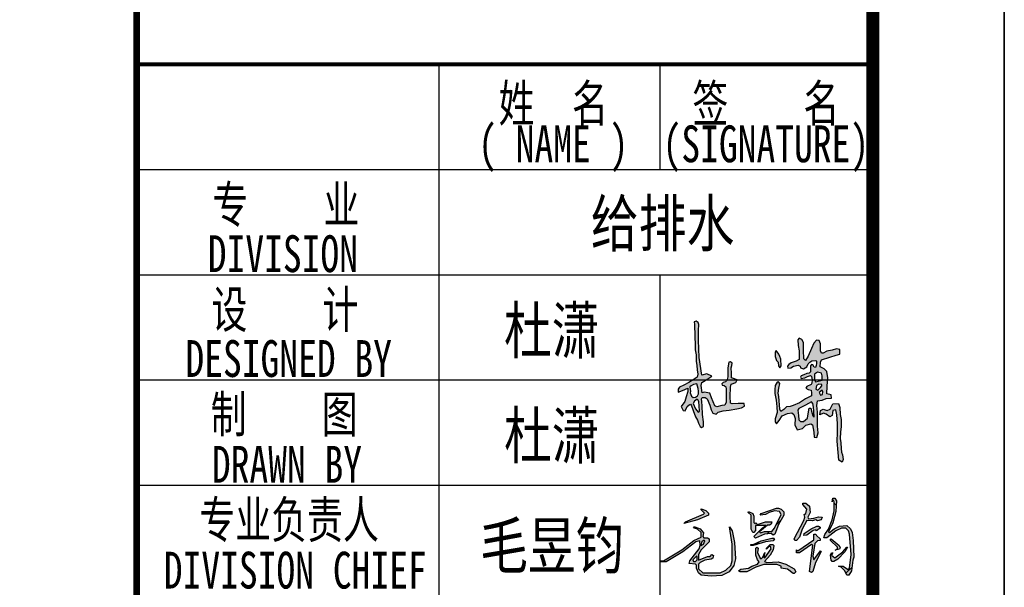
# Model space of a CAD drawing. Extents: x 687841 to 771941, y 252015 to 732780.
# Tile 34 of 98: x 764450 to 771941, y 395254 to 399573. Entities that reach past the tile are written whole.
import ezdxf
from ezdxf.enums import TextEntityAlignment as Align

# ---------------------------------------------------------------- set-up
doc = ezdxf.new("R2010")
doc.units = 0
doc.header["$LTSCALE"] = 1000
doc.header["$MEASUREMENT"] = 0
doc.layers.get('0').update_dxf_attribs({"linetype": 'CONTINUOUS'})
doc.layers.add('PUB_TITLE', color=4, linetype='CONTINUOUS')
doc.layers.add('TK', color=7, linetype='CONTINUOUS')
doc.styles.add('-宋体', font='txt', dxfattribs={"width": 0.8})
doc.styles.add('TKHZ1', font='txt', dxfattribs={"width": 0.8})

# ---------------------------------------------------------------- blocks, each defined once
blk = doc.blocks.new('杜潇')
h = blk.add_hatch(color=3)
h.paths.add_polyline_path([(2342, -143), (2354, -71), (2399, -45), (2468, -68), (2514, -50), (2560, 44), (2655, 46), (2682, -21), (2684, -138), (2700, -223), (2700, -339), (2692, -436), (2684, -544), (2698, -616), (2705, -714), (2706, -772), (2727, -818), (2734, -896), (2719, -946), (2666, -910), (2651, -780), (2634, -589), (2642, -441), (2642, -292), (2629, -141), (2610, -58), (2561, -69), (2553, -152), (2513, -176), (2448, -130), (2405, -114)])
h.paths.add_polyline_path([(2382, 272), (2332, 233), (2351, 189), (2387, 198), (2393, 244)], flags=16)
h.paths.add_polyline_path([(2378, 368), (2325, 378), (2285, 352), (2275, 289), (2309, 276), (2356, 319), (2377, 346)], flags=16)
h.paths.add_polyline_path([(2373, 562), (2301, 578), (2254, 542), (2251, 454), (2269, 415), (2383, 445), (2379, 519)], flags=16)
h.paths.add_polyline_path([(2201, 76), (2100, 22), (1989, -37), (1968, -66), (1984, -153), (1988, -228), (2017, -257), (2068, -254), (2133, -202), (2151, -91), (2161, -32), (2191, -32), (2200, -81), (2223, -161), (2248, -185), (2239, -83), (2235, -15), (2225, 46)], flags=16)
h.paths.add_polyline_path([(1621, 408), (1588, 352), (1579, 283), (1581, 220), (1602, 105), (1616, -9), (1618, -102), (1589, -212), (1589, -263), (1612, -296), (1655, -237), (1708, -162), (1794, -119), (1871, -109), (1902, -135), (1923, -207), (1922, -311), (1960, -398), (2048, -376), (2107, -318), (2190, -295), (2219, -315), (2243, -434), (2245, -519), (2294, -529), (2314, -446), (2305, -333), (2301, -96), (2294, 13), (2301, 94), (2383, 105), (2449, 135), (2541, 136), (2536, 193), (2460, 214), (2465, 341), (2475, 483), (2461, 588), (2413, 635), (2348, 666), (2354, 746), (2373, 785), (2511, 830), (2616, 863), (2682, 884), (2678, 961), (2624, 974), (2550, 948), (2462, 932), (2399, 901), (2368, 901), (2353, 941), (2355, 1058), (2328, 1113), (2288, 1118), (2239, 1070), (2202, 981), (2145, 849), (2097, 773), (2073, 802), (2066, 950), (2066, 1078), (2038, 1133), (1993, 1153), (1968, 1126), (1975, 1029), (1994, 941), (1995, 865), (1990, 792), (1942, 763), (1855, 735), (1819, 707), (1796, 677), (1800, 647), (1849, 649), (1899, 677), (1977, 699), (2008, 679), (2013, 649), (2065, 632), (2121, 668), (2146, 717), (2173, 749), (2207, 769), (2276, 776), (2284, 764), (2283, 723), (2281, 691), (2270, 659), (2244, 660), (2221, 700), (2199, 707), (2185, 687), (2187, 623), (2185, 584), (2159, 564), (2123, 556), (2069, 534), (2027, 519), (2016, 496), (2029, 473), (2086, 482), (2134, 503), (2186, 521), (2203, 505), (2210, 448), (2207, 394), (2193, 370), (2120, 335), (2108, 305), (2143, 287), (2195, 276), (2204, 226), (2199, 179), (2101, 127), (1996, 60), (1893, 12), (1840, -1), (1776, -9), (1734, -53), (1680, -89), (1668, -46), (1648, 165), (1635, 224), (1647, 305), (1667, 387), (1642, 414)])
h.paths.add_polyline_path([(1648, 883), (1603, 942), (1585, 914), (1589, 843), (1612, 777), (1635, 749), (1646, 687), (1666, 652), (1691, 687), (1684, 799), (1666, 845)], flags=17)
h.paths.add_polyline_path([(266, 119), (221, 86), (201, 50), (241, -42), (286, -96), (305, -81), (303, 11), (298, 77), (288, 104)], flags=16)
h.paths.add_polyline_path([(262, 381), (207, 370), (166, 345), (146, 331), (153, 250), (148, 231), (171, 175), (198, 152), (238, 156), (275, 176), (290, 212), (292, 257), (287, 300), (275, 344)], flags=16)
h.paths.add_polyline_path([(284, 1417), (249, 1441), (218, 1429), (223, 1385), (224, 1317), (227, 1256), (231, 1167), (235, 1056), (237, 957), (251, 873), (254, 765), (265, 690), (269, 617), (279, 547), (266, 491), (200, 449), (127, 406), (45, 357), (-31, 324), (-55, 289), (-55, 242), (21, 269), (110, 307), (108, 253), (85, 163), (59, 84), (0, 0), (33, -72), (64, -78), (98, -5), (132, 24), (157, 38), (172, 11), (200, -69), (241, -176), (274, -231), (291, -286), (318, -343), (341, -356), (374, -343), (374, -263), (361, -137), (351, 8), (348, 75), (341, 126), (353, 148), (404, 149), (436, 130), (483, 21), (504, -58), (534, -114), (588, -134), (621, -96), (709, -78), (810, -66), (939, -43), (1015, -22), (1067, 3), (1061, 47), (962, 50), (862, 44), (832, 55), (827, 167), (831, 325), (842, 378), (920, 401), (945, 450), (883, 473), (847, 483), (847, 560), (843, 649), (855, 689), (860, 729), (830, 755), (803, 745), (786, 650), (785, 561), (786, 502), (778, 452), (764, 431), (746, 412), (708, 406), (684, 379), (693, 358), (727, 352), (752, 331), (758, 299), (759, 222), (761, 128), (757, 69), (738, 21), (688, 12), (598, -6), (566, 8), (512, 146), (485, 223), (385, 241), (351, 229), (338, 351), (348, 406), (449, 463), (518, 513), (431, 550), (345, 525), (303, 824), (289, 1119), (291, 1284), (296, 1383)])
for points in [[(284, 1417), (249, 1441), (218, 1429), (223, 1385), (224, 1317), (227, 1256), (231, 1167), (235, 1056), (237, 957), (251, 873), (254, 765), (265, 690), (269, 617), (279, 547), (266, 491), (200, 449), (127, 406), (45, 357), (-31, 324), (-55, 289), (-55, 242), (21, 269), (110, 307), (108, 253), (85, 163), (59, 84), (0, 0), (33, -72), (64, -78), (98, -5), (132, 24), (157, 38), (172, 11), (200, -69), (241, -176), (274, -231), (291, -286), (318, -343), (341, -356), (374, -343), (374, -263), (361, -137), (351, 8), (348, 75), (341, 126), (353, 148), (404, 149), (436, 130), (483, 21), (504, -58), (534, -114), (588, -134), (621, -96), (709, -78), (810, -66), (939, -43), (1015, -22), (1067, 3), (1061, 47), (962, 50), (862, 44), (832, 55), (827, 167), (831, 325), (842, 378), (920, 401), (945, 450), (883, 473), (847, 483), (847, 560), (843, 649), (855, 689), (860, 729), (830, 755), (803, 745), (786, 650), (785, 561), (786, 502), (778, 452), (764, 431), (746, 412), (708, 406), (684, 379), (693, 358), (727, 352), (752, 331), (758, 299), (759, 222), (761, 128), (757, 69), (738, 21), (688, 12), (598, -6), (566, 8), (512, 146), (485, 223), (385, 241), (351, 229), (338, 351), (348, 406), (449, 463), (518, 513), (431, 550), (345, 525), (303, 824), (289, 1119), (291, 1284), (296, 1383)], [(1621, 408), (1588, 352), (1579, 283), (1581, 220), (1602, 105), (1616, -9), (1618, -102), (1589, -212), (1589, -263), (1612, -296), (1655, -237), (1708, -162), (1794, -119), (1871, -109), (1902, -135), (1923, -207), (1922, -311), (1960, -398), (2048, -376), (2107, -318), (2190, -295), (2219, -315), (2243, -434), (2245, -519), (2294, -529), (2314, -446), (2305, -333), (2301, -96), (2294, 13), (2301, 94), (2383, 105), (2449, 135), (2541, 136), (2536, 193), (2460, 214), (2465, 341), (2475, 483), (2461, 588), (2413, 635), (2348, 666), (2354, 746), (2373, 785), (2511, 830), (2616, 863), (2682, 884), (2678, 961), (2624, 974), (2550, 948), (2462, 932), (2399, 901), (2368, 901), (2353, 941), (2355, 1058), (2328, 1113), (2288, 1118), (2239, 1070), (2202, 981), (2145, 849), (2097, 773), (2073, 802), (2066, 950), (2066, 1078), (2038, 1133), (1993, 1153), (1968, 1126), (1975, 1029), (1994, 941), (1995, 865), (1990, 792), (1942, 763), (1855, 735), (1819, 707), (1796, 677), (1800, 647), (1849, 649), (1899, 677), (1977, 699), (2008, 679), (2013, 649), (2065, 632), (2121, 668), (2146, 717), (2173, 749), (2207, 769), (2276, 776), (2284, 764), (2283, 723), (2281, 691), (2270, 659), (2244, 660), (2221, 700), (2199, 707), (2185, 687), (2187, 623), (2185, 584), (2159, 564), (2123, 556), (2069, 534), (2027, 519), (2016, 496), (2029, 473), (2086, 482), (2134, 503), (2186, 521), (2203, 505), (2210, 448), (2207, 394), (2193, 370), (2120, 335), (2108, 305), (2143, 287), (2195, 276), (2204, 226), (2199, 179), (2101, 127), (1996, 60), (1893, 12), (1840, -1), (1776, -9), (1734, -53), (1680, -89), (1668, -46), (1648, 165), (1635, 224), (1647, 305), (1667, 387), (1642, 414)], [(1648, 883), (1603, 942), (1585, 914), (1589, 843), (1612, 777), (1635, 749), (1646, 687), (1666, 652), (1691, 687), (1684, 799), (1666, 845)], [(2373, 562), (2301, 578), (2254, 542), (2251, 454), (2269, 415), (2383, 445), (2379, 519)], [(262, 381), (207, 370), (166, 345), (146, 331), (153, 250), (148, 231), (171, 175), (198, 152), (238, 156), (275, 176), (290, 212), (292, 257), (287, 300), (275, 344)], [(2378, 368), (2325, 378), (2285, 352), (2275, 289), (2309, 276), (2356, 319), (2377, 346)], [(2382, 272), (2332, 233), (2351, 189), (2387, 198), (2393, 244)], [(266, 119), (221, 86), (201, 50), (241, -42), (286, -96), (305, -81), (303, 11), (298, 77), (288, 104)], [(2201, 76), (2100, 22), (1989, -37), (1968, -66), (1984, -153), (1988, -228), (2017, -257), (2068, -254), (2133, -202), (2151, -91), (2161, -32), (2191, -32), (2200, -81), (2223, -161), (2248, -185), (2239, -83), (2235, -15), (2225, 46)]]:
    blk.add_lwpolyline(points, close=True)
blk.add_lwpolyline([(2342, -143), (2354, -71), (2399, -45), (2468, -68), (2514, -50), (2560, 44), (2655, 46), (2682, -21), (2684, -138), (2700, -223), (2700, -339), (2692, -436), (2684, -544), (2698, -616), (2705, -714), (2706, -772), (2727, -818), (2734, -896), (2719, -946), (2666, -910), (2651, -780), (2634, -589), (2642, -441), (2642, -292), (2629, -141), (2610, -58), (2561, -69), (2553, -152), (2513, -176), (2448, -130), (2405, -114), (2342, -143)])
blk = doc.blocks.new('毛昱钧')
at = {"linetype": 'Continuous'}
h = blk.add_hatch(dxfattribs=at)
h.set_pattern_fill('ANSI38', color=256, scale=100)
h.set_pattern_definition([(45, (0, 0), (-112.253, 112.253), []), (135, (0, 0), (-336.76, 112.253), [396.875, -238.125])])
h.paths.add_polyline_path([(86, 53), (95, 57), (107, 59), (110, 61), (111, 66), (108, 68), (105, 64), (100, 64), (83, 57), (83, 68), (88, 77), (103, 92), (103, 98), (100, 100), (93, 100), (91, 102), (92, 109), (86, 117), (76, 121), (73, 121), (75, 118), (81, 116), (88, 110), (88, 101), (74, 95), (51, 77), (16, 56), (11, 56), (10, 54), (21, 54), (53, 73), (78, 92), (85, 94), (86, 85), (84, 79), (66, 56), (65, 51), (77, 50), (79, 48), (79, 42), (83, 33), (88, 29), (107, 27), (127, 28), (141, 35), (150, 47), (153, 60), (151, 91), (147, 113), (142, 121), (147, 88), (147, 56), (144, 47), (135, 38), (124, 33), (91, 33), (83, 41), (83, 50)])
h.paths.add_polyline_path([(77, 55), (73, 55), (72, 58), (79, 65), (80, 64), (80, 58)], flags=16)
h.paths.add_polyline_path([(88, 85), (87, 86), (89, 92), (92, 95), (94, 95), (95, 94), (92, 88)], flags=16)
h.paths.add_polyline_path([(102, 143), (102, 147), (97, 152), (88, 155), (88, 153), (94, 147), (92, 145), (58, 130), (55, 127), (81, 134)])
h.paths.add_polyline_path([(222, 112), (208, 112), (201, 109), (199, 111), (214, 124), (218, 124), (221, 126), (222, 130), (210, 130), (195, 125), (192, 128), (190, 127), (188, 129), (188, 141), (186, 146), (178, 150), (177, 148), (183, 143), (183, 116), (186, 110), (188, 110), (191, 114), (191, 123), (211, 123), (204, 118), (188, 102), (191, 99), (208, 107), (221, 108), (225, 105), (228, 107), (235, 125), (245, 143), (245, 149), (240, 154), (235, 156), (231, 156), (202, 146), (200, 143), (210, 144), (217, 148), (227, 151), (237, 150), (240, 144), (227, 118)])
h.paths.add_polyline_path([(225, 94), (227, 98), (226, 99), (222, 99), (202, 94), (187, 87), (182, 87), (182, 85), (187, 85), (210, 92)])
h.paths.add_polyline_path([(221, 79), (209, 62), (207, 63), (209, 72), (205, 63), (202, 60), (200, 61), (195, 72), (196, 80), (194, 82), (192, 80), (192, 67), (195, 58), (198, 54), (195, 50), (184, 46), (178, 42), (163, 40), (159, 37), (162, 35), (175, 35), (192, 44), (207, 49), (232, 49), (240, 46), (240, 42), (252, 40), (263, 32), (265, 32), (268, 35), (265, 41), (249, 50), (234, 54), (213, 53), (208, 55), (219, 67), (225, 77), (226, 85), (224, 87), (219, 87), (212, 80), (212, 78), (217, 83), (220, 83)])
h.paths.add_polyline_path([(280, 116), (289, 133), (299, 132), (306, 134), (309, 132), (316, 134), (318, 139), (311, 140), (302, 137), (292, 136), (291, 139), (295, 148), (294, 160), (287, 166), (283, 166), (281, 166), (281, 163), (289, 154), (287, 146), (284, 144), (285, 139), (283, 133), (265, 98), (266, 95), (269, 95), (275, 101)])
h.paths.add_polyline_path([(284, 108), (283, 104), (289, 105), (301, 114), (306, 115), (307, 113), (314, 118), (314, 120), (311, 122), (308, 122), (297, 117)], flags=17)
h.paths.add_polyline_path([(298, 87), (300, 86), (294, 36), (298, 34), (300, 36), (305, 53), (316, 74), (315, 75), (302, 58), (300, 65), (304, 89), (309, 94), (314, 95), (314, 98), (307, 104), (306, 107), (302, 107), (302, 96), (272, 75), (269, 77), (269, 71), (275, 71)])
h.paths.add_polyline_path([(332, 110), (330, 111), (338, 128), (344, 150), (345, 170), (342, 175), (338, 175), (337, 168), (339, 172), (341, 168), (341, 151), (337, 134), (330, 116), (323, 106), (321, 100), (327, 100), (344, 113), (355, 118), (363, 118), (368, 113), (370, 107), (373, 68), (370, 42), (368, 39), (358, 46), (349, 46), (354, 44), (361, 37), (365, 29), (369, 29), (374, 37), (376, 57), (378, 63), (377, 95), (375, 110), (372, 117), (365, 123), (351, 122), (341, 117)])
h.paths.add_polyline_path([(347, 82), (347, 79), (343, 76), (351, 78), (352, 81), (350, 85), (335, 98), (334, 97), (334, 95)], flags=17)
h.paths.add_polyline_path([(342, 62), (336, 67), (338, 71), (336, 71), (334, 67), (335, 57), (337, 55), (340, 55), (348, 59), (361, 73), (366, 82), (365, 82), (357, 73)], flags=17)
h = blk.add_hatch(color=256, dxfattribs=at)
h.dxf.hatch_style = 1
h.paths.add_polyline_path([(88, 101), (74, 95), (51, 77), (16, 56), (11, 56), (10, 54), (21, 54), (53, 73), (78, 92), (85, 94), (86, 85), (84, 79), (66, 56), (65, 51), (77, 50), (79, 48), (79, 42), (83, 33), (88, 29), (107, 27), (127, 28), (141, 35), (150, 47), (153, 60), (151, 91), (147, 113), (142, 121), (147, 88), (147, 56), (144, 47), (135, 38), (124, 33), (91, 33), (83, 41), (83, 50), (86, 53), (95, 57), (107, 59), (110, 61), (111, 66), (108, 68), (105, 64), (100, 64), (83, 57), (83, 68), (88, 77), (103, 92), (103, 98), (100, 100), (93, 100), (91, 102), (92, 109), (86, 117), (76, 121), (73, 121), (75, 118), (81, 116), (88, 110)])
h.paths.add_polyline_path([(92, 95), (94, 95), (95, 94), (92, 88), (88, 85), (87, 86), (89, 92)], flags=16)
h.paths.add_polyline_path([(79, 65), (80, 64), (80, 58), (77, 55), (73, 55), (72, 58)], flags=16)
h.paths.add_polyline_path([(58, 130), (55, 127), (81, 134), (102, 143), (102, 147), (97, 152), (88, 155), (88, 153), (94, 147), (92, 145)])
h.paths.add_polyline_path([(200, 61), (195, 72), (196, 80), (194, 82), (192, 80), (192, 67), (195, 58), (198, 54), (195, 50), (184, 46), (178, 42), (163, 40), (159, 37), (162, 35), (175, 35), (192, 44), (207, 49), (232, 49), (240, 46), (240, 42), (252, 40), (263, 32), (265, 32), (268, 35), (265, 41), (249, 50), (234, 54), (213, 53), (208, 55), (219, 67), (225, 77), (226, 85), (224, 87), (219, 87), (212, 80), (212, 78), (217, 83), (220, 83), (221, 79), (209, 62), (207, 63), (209, 72), (205, 63), (202, 60)])
h.paths.add_polyline_path([(210, 92), (225, 94), (227, 98), (226, 99), (222, 99), (202, 94), (187, 87), (182, 87), (182, 85), (187, 85)])
h.paths.add_polyline_path([(201, 109), (199, 111), (214, 124), (218, 124), (221, 126), (222, 130), (210, 130), (195, 125), (192, 128), (190, 127), (188, 129), (188, 141), (186, 146), (178, 150), (177, 148), (183, 143), (183, 116), (186, 110), (188, 110), (191, 114), (191, 123), (211, 123), (204, 118), (188, 102), (191, 99), (208, 107), (221, 108), (225, 105), (228, 107), (235, 125), (245, 143), (245, 149), (240, 154), (235, 156), (231, 156), (202, 146), (200, 143), (210, 144), (217, 148), (227, 151), (237, 150), (240, 144), (227, 118), (222, 112), (208, 112)])
h.paths.add_polyline_path([(289, 133), (299, 132), (306, 134), (309, 132), (316, 134), (318, 139), (311, 140), (302, 137), (292, 136), (291, 139), (295, 148), (294, 160), (287, 166), (283, 166), (281, 166), (281, 163), (289, 154), (287, 146), (284, 144), (285, 139), (283, 133), (265, 98), (266, 95), (269, 95), (275, 101), (280, 116)])
h.paths.add_polyline_path([(301, 114), (306, 115), (307, 113), (314, 118), (314, 120), (311, 122), (308, 122), (297, 117), (284, 108), (283, 104), (289, 105)], flags=17)
h.paths.add_polyline_path([(302, 96), (272, 75), (269, 77), (269, 71), (275, 71), (298, 87), (300, 86), (294, 36), (298, 34), (300, 36), (305, 53), (316, 74), (315, 75), (302, 58), (300, 65), (304, 89), (309, 94), (314, 95), (314, 98), (307, 104), (306, 107), (302, 107)])
h.paths.add_polyline_path([(335, 98), (334, 97), (334, 95), (347, 82), (347, 79), (343, 76), (351, 78), (352, 81), (350, 85)], flags=17)
h.paths.add_polyline_path([(361, 73), (366, 82), (365, 82), (357, 73), (342, 62), (336, 67), (338, 71), (336, 71), (334, 67), (335, 57), (337, 55), (340, 55), (348, 59)], flags=17)
h.paths.add_polyline_path([(344, 113), (355, 118), (363, 118), (368, 113), (370, 107), (373, 68), (370, 42), (368, 39), (358, 46), (349, 46), (354, 44), (361, 37), (365, 29), (369, 29), (374, 37), (376, 57), (378, 63), (377, 95), (375, 110), (372, 117), (365, 123), (351, 122), (341, 117), (332, 110), (330, 111), (338, 128), (344, 150), (345, 170), (342, 175), (338, 175), (337, 168), (339, 172), (341, 168), (341, 151), (337, 134), (330, 116), (323, 106), (321, 100), (327, 100)])
for points in [[(338, 175), (342, 175), (345, 170), (344, 150), (338, 128), (330, 111), (332, 110), (341, 117), (351, 122), (365, 123), (372, 117), (375, 110), (377, 95), (378, 63), (376, 57), (374, 37), (369, 29), (365, 29), (361, 37), (354, 44), (349, 46), (358, 46), (368, 39), (370, 42), (373, 68), (370, 107), (368, 113), (363, 118), (355, 118), (344, 113), (327, 100), (321, 100), (323, 106), (330, 116), (337, 134), (341, 151), (341, 168), (339, 172), (337, 168), (338, 175)], [(88, 155), (97, 152), (102, 147), (102, 143), (81, 134), (55, 127), (58, 130), (92, 145), (94, 147), (88, 153), (88, 155)], [(231, 156), (235, 156), (240, 154), (245, 149), (245, 143), (235, 125), (228, 107), (225, 105), (221, 108), (208, 107), (191, 99), (188, 102), (204, 118), (211, 123), (191, 123), (191, 114), (188, 110), (186, 110), (183, 116), (183, 143), (177, 148), (178, 150), (186, 146), (188, 141), (188, 129), (190, 127), (192, 128), (195, 125), (210, 130), (222, 130), (221, 126), (218, 124), (214, 124), (199, 111), (201, 109), (208, 112), (222, 112), (227, 118), (240, 144), (237, 150), (227, 151), (217, 148), (210, 144), (200, 143), (202, 146), (231, 156)], [(281, 166), (283, 166), (287, 166), (294, 160), (295, 148), (291, 139), (292, 136), (302, 137), (311, 140), (318, 139), (316, 134), (309, 132), (306, 134), (299, 132), (289, 133), (280, 116), (275, 101), (269, 95), (266, 95), (265, 98), (283, 133), (285, 139), (284, 144), (287, 146), (289, 154), (281, 163), (281, 166)], [(73, 121), (76, 121), (86, 117), (92, 109), (91, 102), (93, 100), (100, 100), (103, 98), (103, 92), (88, 77), (83, 68), (83, 57), (100, 64), (105, 64), (108, 68), (111, 66), (110, 61), (107, 59), (95, 57), (86, 53), (83, 50), (83, 41), (91, 33), (124, 33), (135, 38), (144, 47), (147, 56), (147, 88), (142, 121), (147, 113), (151, 91), (153, 60), (150, 47), (141, 35), (127, 28), (107, 27), (88, 29), (83, 33), (79, 42), (79, 48), (77, 50), (65, 51), (66, 56), (84, 79), (86, 85), (85, 94), (78, 92), (53, 73), (21, 54), (10, 54), (11, 56), (16, 56), (51, 77), (74, 95), (88, 101), (88, 110), (81, 116), (75, 118), (73, 121)], [(308, 122), (311, 122), (314, 120), (314, 118), (307, 113), (306, 115), (301, 114), (289, 105), (283, 104), (284, 108), (297, 117), (308, 122)], [(95, 94), (94, 95), (92, 95), (89, 92), (87, 86), (88, 85), (92, 88), (95, 94)], [(222, 99), (226, 99), (227, 98), (225, 94), (210, 92), (187, 85), (182, 85), (182, 87), (187, 87), (202, 94), (222, 99)], [(302, 107), (306, 107), (307, 104), (314, 98), (314, 95), (309, 94), (304, 89), (300, 65), (302, 58), (315, 75), (316, 74), (305, 53), (300, 36), (298, 34), (294, 36), (300, 86), (298, 87), (275, 71), (269, 71), (269, 77), (272, 75), (302, 96), (302, 107)], [(334, 97), (335, 98), (350, 85), (352, 81), (351, 78), (343, 76), (347, 79), (347, 82), (334, 95), (334, 97)], [(219, 87), (224, 87), (226, 85), (225, 77), (219, 67), (208, 55), (213, 53), (234, 54), (249, 50), (265, 41), (268, 35), (265, 32), (263, 32), (252, 40), (240, 42), (240, 46), (232, 49), (207, 49), (192, 44), (175, 35), (162, 35), (159, 37), (163, 40), (178, 42), (184, 46), (195, 50), (198, 54), (195, 58), (192, 67), (192, 80), (194, 82), (196, 80), (195, 72), (200, 61), (202, 60), (205, 63), (209, 72), (207, 63), (209, 62), (221, 79), (220, 83), (217, 83), (212, 78), (212, 80), (219, 87)], [(365, 82), (366, 82), (361, 73), (348, 59), (340, 55), (337, 55), (335, 57), (334, 67), (336, 71), (338, 71), (336, 67), (342, 62), (357, 73), (365, 82)], [(80, 64), (79, 65), (72, 58), (73, 55), (77, 55), (80, 58), (80, 64)]]:
    blk.add_lwpolyline(points, dxfattribs=at)
blk = doc.blocks.new('wrtgtg')
at = {"color": 4}
blk.add_line((7804.3, -4841.2), (7804.3, 52558.8), dxfattribs=at)
at = {"layer": 'PUB_TITLE'}
for p, q in [((8804.3, 53558.8), (8804.3, -5841.2)), ((7804.3, -4841.2), (7804.3, 52558.8)), ((4504.3, 4748.3), (4504.3, 11158.8)), ((6186.5, 10358.8), (6186.5, 11158.8)), ((2204.3, 10358.8), (7804.3, 10358.8)), ((2204.3, 9558.8), (7804.3, 9558.8)), ((6186.5, 4748.4), (6186.5, 9558.8)), ((2204.3, 8758.8), (7804.3, 8758.8)), ((2204.3, 7958.8), (7804.3, 7958.8))]:
    blk.add_line(p, q, dxfattribs=at)
blk.add_lwpolyline([(-75295.7, -5841.2), (8804.3, -5841.2), (8804.3, 53558.8), (-75295.7, 53558.8)], close=True, dxfattribs=at)
at = {"layer": 'PUB_TITLE', "const_width": 100}
blk.add_lwpolyline([(-72795.7, -4841.2), (7804.3, -4841.2), (7804.3, 52558.8), (-72795.7, 52558.8)], close=True, dxfattribs=at)
at = {"layer": 'PUB_TITLE'}
for points, const_width in [([(2204.3, -4841.2), (2204.3, 52558.8)], 50), ([(2204.3, 11158.8), (7804.3, 11158.8)], 29.7)]:
    blk.add_lwpolyline(points, dxfattribs=dict(at, const_width=const_width))
at = {"xscale": 0.4499999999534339, "yscale": 0.4500000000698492, "zscale": 0.45}
blk.add_blockref('杜潇', (6347, 8557.3), dxfattribs=at)
at = {"linetype": 'Continuous', "xscale": 4, "yscale": 4, "zscale": 4}
blk.add_blockref('毛昱钧', (6146.8, 7158), dxfattribs=at)
at = {"layer": 'TK'}
for s, height, style, width, p in [('姓  名', 280, '-宋体', 0.75, (5373, 10868.6)), ('签    名', 280, '-宋体', 0.75, (6990.3, 10868.6)), ('( NAME )', 280, '-宋体', 0.75, (5373, 10533.2)), ('(SIGNATURE)', 280, '-宋体', 0.75, (6990.3, 10533.2)), ('专    业', 280, '-宋体', 0.75, (3338.9, 10098.8)), ('DIVISION ', 280, '-宋体', 0.75, (3387.5, 9718.9)), ('设    计', 280, '-宋体', 0.75, (3331.2, 9298.8)), ('杜潇', 350, 'TKHZ1', 0.8, (5361.9, 9141.2)), ('DESIGNED BY', 280, '-宋体', 0.75, (3360.3, 8921.1)), ('制    图    ', 280, '-宋体', 0.75, (3611.2, 8502.8)), ('杜潇', 350, 'TKHZ1', 0.8, (5361.9, 8341.2)), ('DRAWN BY', 280, '-宋体', 0.75, (3347.2, 8116.3)), ('专业负责人', 280, '-宋体', 0.75, (3363.7, 7700.5)), ('毛昱钧', 350, 'TKHZ1', 0.8, (5361.9, 7504)), ('DIVISION CHIEF', 280, '-宋体', 0.75, (3410.1, 7311.3))]:
    blk.add_text(s, height=height, dxfattribs=dict(at, style=style, width=width)).set_placement(p, align=Align.MIDDLE)
at = {"layer": 'TK', "style": 'TKHZ1', "width": 0.8}
blk.add_text('给排水', height=350, dxfattribs=at).set_placement((6204.6, 9774.3), align=Align.CENTER)

msp = doc.modelspace()

# ---------------------------------------------------------------- block references
msp.add_blockref('wrtgtg', (763136.5, 388073.4))

doc.saveas('drawing.dxf')
